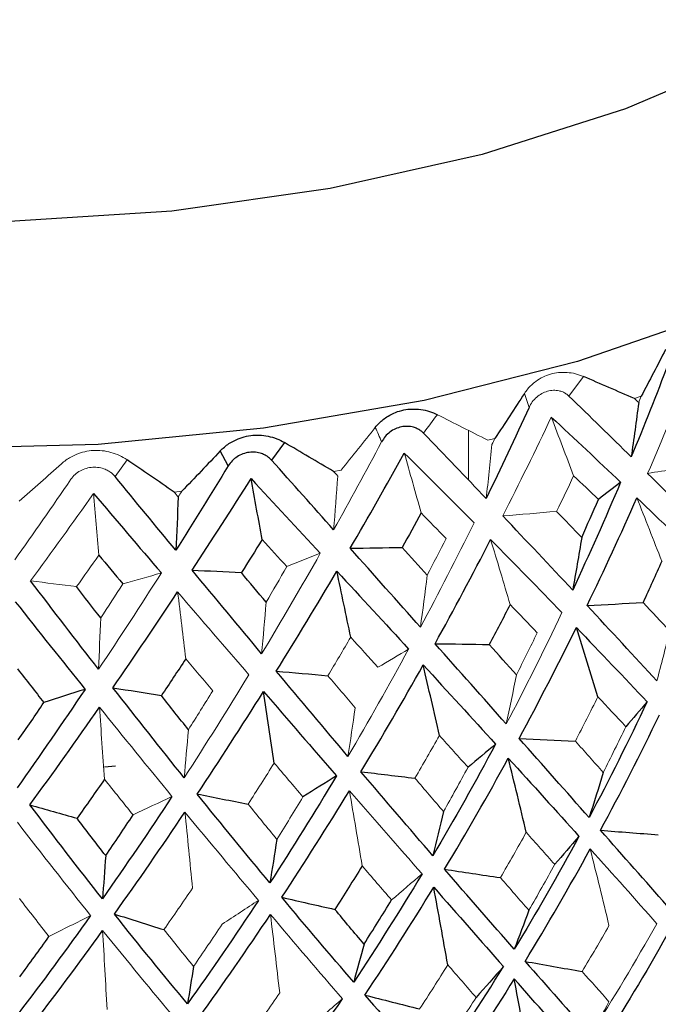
# Paper-space layout '_Isometric' of a CAD drawing. Header units: millimetres. Extents: x -169 to 64, y -14 to 266.
# Tile 13 of 17: x 1 to 11, y 107 to 122. Entities that reach past the tile are written whole.
import ezdxf

# ---------------------------------------------------------------- set-up
doc = ezdxf.new("R2010")
doc.units = ezdxf.units.MM

psp = doc.layouts.new('_Isometric')

# ---------------------------------------------------------------- linework, layer by layer
at = {"color": 144, "linetype": 'Continuous', "lineweight": 18}
for p, q in [((9.585, 116.921), (9.363, 116.624)), ((8.756, 116.45), (8.686, 116.664)), ((10.36, 116.586), (10.463, 116.62)), ((7.831, 115.348), (7.831, 116.102)), ((8.127, 115.953), (8.235, 115.979)), ((2.633, 115.653), (2.452, 115.398)), ((5.779, 115.476), (5.892, 115.495)), ((3.35, 115.163), (3.467, 115.174))]:
    psp.add_line(p, q, dxfattribs=at)
at = {"color": 7, "linetype": 'Continuous', "lineweight": 25}
for p, q in [((5.032, 115.916), (4.835, 115.647)), ((4.174, 115.561), (4.053, 115.788)), ((2.456, 110.991), (2.288, 110.978))]:
    psp.add_line(p, q, dxfattribs=at)
at = {"color": 7, "linetype": 'Continuous', "lineweight": 25, "flags": 128}
psp.add_lwpolyline([(19.386, 123.547), (18.397, 122.271), (17.083, 121.008), (15.51, 119.847), (13.702, 118.807), (11.687, 117.903), (9.494, 117.149), (7.157, 116.556), (4.711, 116.133), (2.195, 115.888), (-0.355, 115.822), (-2.9, 115.938), (-5.401, 116.234), (-7.82, 116.704), (-10.12, 117.343), (-12.267, 118.14), (-14.228, 119.083), (-15.973, 120.159), (-17.476, 121.35), (-18.714, 122.638), (-19.591, 123.873)], dxfattribs=at)
at = {"color": 8, "linetype": 'Continuous', "lineweight": 25, "flags": 128}
psp.add_lwpolyline([(14.019, 122.835), (12.225, 121.842), (10.222, 120.992), (8.044, 120.301), (5.728, 119.78), (3.315, 119.438), (0.844, 119.281), (-1.64, 119.311), (-4.097, 119.528), (-6.484, 119.928), (-8.759, 120.505), (-10.885, 121.248), (-12.825, 122.145), (-14.545, 123.181)], dxfattribs=at)
at = {"color": 7, "linetype": 'Continuous', "lineweight": 25}
for points, knots in [([(11.5, 198.583), (11.494, 199.469), (11.476, 202.021), (11.278, 206.161), (10.833, 210.957), (10.163, 215.626), (9.27, 220.156), (8.155, 224.532), (6.82, 228.739), (5.267, 232.765), (3.504, 236.595), (1.535, 240.218), (-0.631, 243.623), (-2.984, 246.8), (-5.516, 249.743), (-8.216, 252.445), (-11.075, 254.902), (-14.084, 257.113), (-17.234, 259.073), (-20.519, 260.782), (-23.928, 262.238), (-27.456, 263.437), (-31.096, 264.38), (-34.841, 265.063), (-38.687, 265.484), (-42.627, 265.642), (-46.654, 265.532), (-50.759, 265.154), (-54.933, 264.506), (-59.166, 263.588), (-63.445, 262.401), (-67.758, 260.948), (-72.094, 259.233), (-76.438, 257.261), (-80.78, 255.039), (-85.109, 252.574), (-89.412, 249.874), (-93.679, 246.948), (-97.901, 243.805), (-102.069, 240.453), (-106.175, 236.901), (-110.208, 233.159), (-114.163, 229.236), (-118.029, 225.14), (-121.8, 220.883), (-125.468, 216.475), (-129.025, 211.924), (-132.465, 207.242), (-135.778, 202.44), (-138.96, 197.528), (-142.002, 192.516), (-144.899, 187.417), (-147.643, 182.241), (-150.229, 177), (-152.651, 171.705), (-154.903, 166.368), (-156.979, 161), (-158.876, 155.613), (-160.586, 150.218), (-162.107, 144.826), (-163.434, 139.45), (-164.562, 134.1), (-165.488, 128.787), (-166.208, 123.524), (-166.716, 118.322), (-167.012, 113.398), (-167.047, 110.249), (-167.063, 108.778)], [0, 0, 0, 0, 0.008464, 0.024374, 0.040292, 0.056199, 0.07208, 0.087917, 0.103689, 0.119374, 0.13495, 0.150397, 0.165702, 0.180856, 0.19586, 0.210724, 0.225465, 0.240109, 0.254686, 0.269227, 0.283763, 0.298323, 0.312939, 0.327642, 0.342456, 0.357398, 0.37248, 0.387704, 0.403064, 0.418549, 0.434142, 0.449825, 0.465575, 0.481375, 0.497208, 0.513057, 0.528912, 0.544762, 0.560602, 0.576428, 0.592237, 0.608031, 0.623807, 0.639568, 0.655315, 0.671048, 0.68677, 0.702483, 0.718188, 0.733889, 0.749586, 0.765283, 0.78098, 0.796681, 0.812387, 0.8281, 0.843822, 0.859556, 0.875304, 0.891068, 0.906849, 0.92265, 0.938471, 0.954313, 0.970176, 0.986059, 1, 1, 1, 1]), ([(6.414, 116.147), (6.433, 116.168), (6.47, 116.212), (6.535, 116.268), (6.619, 116.326), (6.722, 116.378), (6.847, 116.415), (6.976, 116.43), (7.108, 116.422), (7.239, 116.395), (7.32, 116.358), (7.36, 116.34)], [0, 0, 0, 0, 0.081752, 0.164931, 0.250654, 0.376507, 0.500448, 0.624254, 0.749972, 0.877224, 1, 1, 1, 1]), ([(7.149, 116.058), (7.134, 116.071), (7.105, 116.098), (7.053, 116.128), (6.988, 116.153), (6.906, 116.166), (6.812, 116.157), (6.72, 116.128), (6.636, 116.077), (6.562, 116.011), (6.528, 115.955), (6.51, 115.927)], [0, 0, 0, 0, 0.083196, 0.165851, 0.250211, 0.374779, 0.499889, 0.625105, 0.749882, 0.875577, 1, 1, 1, 1]), ([(4.053, 115.788), (4.073, 115.808), (4.115, 115.849), (4.186, 115.901), (4.276, 115.953), (4.386, 115.998), (4.516, 116.026), (4.649, 116.032), (4.782, 116.015), (4.913, 115.978), (4.993, 115.937), (5.032, 115.916)], [0, 0, 0, 0, 0.0817521, 0.1649313, 0.2506544, 0.3765067, 0.5004479, 0.6242539, 0.7499719, 0.8772243, 1, 1, 1, 1]), ([(4.835, 115.647), (4.82, 115.662), (4.792, 115.691), (4.739, 115.724), (4.673, 115.753), (4.59, 115.772), (4.493, 115.77), (4.397, 115.747), (4.309, 115.702), (4.23, 115.641), (4.193, 115.588), (4.174, 115.561)], [0, 0, 0, 0, 0.083196, 0.165851, 0.250211, 0.374779, 0.499889, 0.625105, 0.749882, 0.875577, 1, 1, 1, 1]), ([(-20.972, 110.873), (-20.976, 110.47), (-20.986, 109.556), (-20.664, 108.146), (-20.079, 106.675), (-19.221, 105.266), (-18.108, 103.929), (-16.743, 102.681), (-15.142, 101.539), (-13.33, 100.521), (-11.335, 99.643), (-9.189, 98.917), (-6.923, 98.349), (-4.568, 97.946), (-2.154, 97.711), (0.287, 97.646), (2.724, 97.751), (5.126, 98.026), (7.462, 98.468), (9.703, 99.073), (11.819, 99.836), (13.783, 100.753), (15.568, 101.815), (17.147, 103.015), (18.49, 104.34), (19.568, 105.77), (20.365, 107.28), (20.84, 108.835), (21.036, 110.039), (20.98, 110.707), (20.968, 110.854)], [0, 0, 0, 0, 0.027164, 0.061745, 0.096454, 0.131707, 0.167724, 0.204488, 0.241797, 0.279398, 0.317081, 0.354718, 0.392279, 0.429767, 0.467199, 0.504602, 0.542006, 0.579435, 0.616916, 0.65448, 0.692158, 0.729971, 0.767923, 0.805975, 0.843959, 0.881618, 0.918632, 0.954768, 0.990045, 1, 1, 1, 1])]:
    psp.add_open_spline(points, degree=3, knots=knots, dxfattribs=at)
for points in [[(10.836, 117.333), (10.714, 117.095), (10.589, 116.857), (10.463, 116.62)], [(10.878, 117.123), (10.696, 116.644), (10.507, 116.168), (10.311, 115.696)], [(10.36, 116.586), (10.102, 116.697), (9.844, 116.808), (9.585, 116.921)], [(8.686, 116.664), (8.538, 116.435), (8.388, 116.207), (8.235, 115.979)], [(10.311, 115.696), (10.002, 116.002), (9.686, 116.311), (9.363, 116.624)], [(8.756, 116.45), (8.543, 115.985), (8.326, 115.523), (8.102, 115.065)], [(10.425, 116.524), (10.389, 116.246), (10.351, 115.969), (10.311, 115.696)], [(9.094, 116.303), (9.455, 115.969), (9.807, 115.638), (10.15, 115.311)], [(5.779, 115.476), (5.53, 115.622), (5.28, 115.768), (5.032, 115.916)], [(4.053, 115.788), (3.859, 115.583), (3.664, 115.378), (3.467, 115.174)], [(6.032, 114.306), (6.311, 114.785), (6.586, 115.268), (6.856, 115.756)], [(3.35, 115.163), (3.11, 115.326), (2.871, 115.489), (2.633, 115.653)], [(4.174, 115.561), (3.91, 115.129), (3.644, 114.7), (3.376, 114.276)], [(5.78, 114.59), (5.469, 114.938), (5.154, 115.291), (4.835, 115.647)], [(3.376, 114.276), (3.07, 114.646), (2.763, 115.02), (2.452, 115.398)], [(9.435, 115.411), (9.562, 115.29), (9.687, 115.17), (9.812, 115.05)], [(11.606, 114.392), (11.269, 114.738), (10.921, 115.09), (10.562, 115.447)], [(3.624, 113.975), (3.926, 114.434), (4.225, 114.898), (4.522, 115.367)], [(4.522, 115.367), (4.879, 114.983), (5.23, 114.604), (5.577, 114.23)], [(4.691, 114.439), (4.635, 114.749), (4.579, 115.058), (4.522, 115.367)], [(10.15, 115.311), (9.916, 114.759), (9.672, 114.212), (9.42, 113.671)], [(10.15, 115.311), (10.038, 115.225), (9.925, 115.137), (9.812, 115.05)], [(2.124, 115.139), (2.471, 114.731), (2.815, 114.329), (3.156, 113.931)], [(3.413, 115.088), (3.401, 114.815), (3.389, 114.544), (3.376, 114.276)], [(9.557, 114.47), (9.643, 114.662), (9.728, 114.856), (9.812, 115.05)], [(9.639, 113.436), (9.901, 113.976), (10.154, 114.522), (10.399, 115.074)], [(7.113, 114.844), (7.017, 114.669), (6.921, 114.494), (6.823, 114.32)], [(9.42, 113.671), (9.074, 114.041), (8.719, 114.417), (8.356, 114.799)], [(9.557, 114.47), (9.431, 114.602), (9.305, 114.735), (9.176, 114.868)], [(4.691, 114.439), (4.586, 114.271), (4.481, 114.103), (4.375, 113.936)], [(4.691, 114.439), (4.817, 114.301), (4.942, 114.164), (5.066, 114.027)], [(7.324, 112.855), (7.613, 113.376), (7.895, 113.904), (8.171, 114.438)], [(9.557, 114.47), (9.513, 114.201), (9.467, 113.935), (9.42, 113.671)], [(2.203, 114.203), (2.326, 114.057), (2.448, 113.91), (2.57, 113.765)], [(6.032, 114.306), (6.296, 114.311), (6.559, 114.316), (6.823, 114.32)], [(7.101, 113.105), (6.752, 113.499), (6.395, 113.899), (6.032, 114.306)], [(7.205, 113.896), (7.079, 114.036), (6.952, 114.178), (6.823, 114.32)], [(10.777, 114.109), (10.683, 113.899), (10.588, 113.689), (10.492, 113.481)], [(4.683, 112.702), (4.335, 113.119), (3.982, 113.544), (3.624, 113.975)], [(3.624, 113.975), (3.874, 113.963), (4.124, 113.95), (4.375, 113.936)], [(4.752, 113.487), (4.627, 113.635), (4.501, 113.785), (4.375, 113.936)], [(4.906, 112.436), (5.217, 112.937), (5.525, 113.444), (5.829, 113.958)], [(5.829, 113.958), (6.2, 113.557), (6.565, 113.162), (6.922, 112.773)], [(6.04, 112.953), (5.97, 113.289), (5.9, 113.624), (5.829, 113.958)], [(2.2, 112.466), (1.857, 112.907), (1.512, 113.355), (1.165, 113.811)], [(2.232, 113.247), (2.11, 113.405), (1.987, 113.563), (1.865, 113.723)], [(2.418, 112.185), (2.749, 112.664), (3.077, 113.149), (3.404, 113.642)], [(0.932, 113.494), (1.289, 113.042), (1.643, 112.597), (1.994, 112.16)], [(8.468, 113.45), (8.363, 113.246), (8.257, 113.044), (8.15, 112.842)], [(9.639, 113.436), (9.923, 113.451), (10.208, 113.466), (10.492, 113.481)], [(10.702, 112.288), (10.358, 112.662), (10.004, 113.045), (9.639, 113.436)], [(10.898, 113.047), (10.764, 113.19), (10.629, 113.335), (10.492, 113.481)], [(8.604, 111.413), (8.903, 111.967), (9.194, 112.53), (9.476, 113.101)], [(9.476, 113.101), (9.847, 112.716), (10.206, 112.339), (10.553, 111.97)], [(9.804, 112.047), (9.696, 112.399), (9.586, 112.751), (9.476, 113.101)], [(8.409, 111.633), (8.056, 112.031), (7.694, 112.439), (7.324, 112.855)], [(7.324, 112.855), (7.599, 112.851), (7.874, 112.847), (8.15, 112.842)], [(8.563, 112.38), (8.427, 112.533), (8.289, 112.687), (8.15, 112.842)], [(3.528, 112.625), (3.404, 112.437), (3.28, 112.25), (3.157, 112.065)], [(0.966, 112.471), (1.1, 112.299), (1.234, 112.127), (1.368, 111.958)], [(5.998, 111.14), (5.64, 111.562), (5.276, 111.994), (4.906, 112.436)], [(4.906, 112.436), (5.168, 112.414), (5.43, 112.391), (5.693, 112.368)], [(6.196, 110.906), (6.518, 111.439), (6.834, 111.981), (7.144, 112.532)], [(7.144, 112.532), (7.52, 112.121), (7.888, 111.72), (8.246, 111.326)], [(7.391, 111.458), (7.309, 111.816), (7.227, 112.175), (7.144, 112.532)], [(1.994, 112.16), (1.651, 111.65), (1.306, 111.151), (0.959, 110.661)], [(1.994, 112.16), (1.786, 112.093), (1.577, 112.025), (1.368, 111.958)], [(3.503, 110.814), (3.145, 111.261), (2.783, 111.718), (2.418, 112.185)], [(2.418, 112.185), (2.664, 112.145), (2.91, 112.105), (3.157, 112.065)], [(3.702, 110.567), (4.042, 111.077), (4.378, 111.597), (4.711, 112.126)], [(4.711, 112.126), (5.089, 111.69), (5.459, 111.262), (5.823, 110.844)], [(4.875, 111.038), (4.821, 111.401), (4.766, 111.764), (4.711, 112.126)], [(0.977, 111.39), (1.107, 111.578), (1.237, 111.767), (1.368, 111.958)], [(3.568, 111.546), (3.431, 111.718), (3.294, 111.891), (3.157, 112.065)], [(10.553, 111.97), (10.271, 111.372), (9.977, 110.785), (9.671, 110.209)], [(10.553, 111.97), (10.446, 111.844), (10.338, 111.718), (10.23, 111.592)], [(1.155, 110.401), (1.508, 110.887), (1.861, 111.383), (2.213, 111.889)], [(9.843, 110.015), (10.153, 110.589), (10.453, 111.174), (10.741, 111.77)], [(9.671, 110.209), (9.325, 110.599), (8.97, 111.001), (8.604, 111.413)], [(8.604, 111.413), (8.889, 111.4), (9.175, 111.386), (9.461, 111.373)], [(8.246, 111.326), (7.937, 110.749), (7.619, 110.183), (7.291, 109.628)], [(8.246, 111.326), (8.107, 111.209), (7.967, 111.091), (7.826, 110.974)], [(7.469, 109.422), (7.801, 109.974), (8.125, 110.538), (8.44, 111.113)], [(8.44, 111.113), (8.81, 110.705), (9.169, 110.308), (9.516, 109.922)], [(8.713, 109.984), (8.623, 110.361), (8.532, 110.737), (8.44, 111.113)], [(7.291, 109.628), (6.933, 110.042), (6.569, 110.468), (6.196, 110.906)], [(6.196, 110.906), (6.47, 110.874), (6.744, 110.841), (7.018, 110.808)], [(9.886, 110.895), (9.816, 110.662), (9.744, 110.434), (9.671, 110.209)], [(2.29, 110.792), (2.151, 110.592), (2.012, 110.394), (1.873, 110.197)], [(5.823, 110.844), (5.491, 110.289), (5.153, 109.745), (4.808, 109.214)], [(5.823, 110.844), (5.654, 110.737), (5.484, 110.631), (5.313, 110.524)], [(4.99, 108.995), (5.339, 109.524), (5.682, 110.065), (6.02, 110.617)], [(3.318, 110.531), (2.969, 109.999), (2.615, 109.479), (2.258, 108.972)], [(4.808, 109.214), (4.444, 109.653), (4.075, 110.104), (3.702, 110.567)], [(3.702, 110.567), (3.96, 110.516), (4.218, 110.465), (4.477, 110.414)], [(2.258, 108.972), (1.892, 109.436), (1.525, 109.912), (1.155, 110.401)], [(1.155, 110.401), (1.394, 110.333), (1.633, 110.265), (1.873, 110.197)], [(2.441, 108.74), (2.802, 109.245), (3.161, 109.762), (3.516, 110.291)], [(7.453, 110.301), (7.4, 110.073), (7.346, 109.848), (7.291, 109.628)], [(2.309, 109.629), (2.164, 109.817), (2.018, 110.006), (1.873, 110.197)], [(2.309, 109.629), (2.448, 109.834), (2.587, 110.04), (2.726, 110.248)], [(10.856, 108.87), (10.53, 109.238), (10.192, 109.62), (9.843, 110.015)], [(9.843, 110.015), (10.136, 109.992), (10.43, 109.969), (10.724, 109.947)], [(4.915, 109.877), (4.88, 109.652), (4.845, 109.431), (4.808, 109.214)], [(9.516, 109.922), (9.199, 109.336), (8.87, 108.764), (8.53, 108.206)], [(9.516, 109.922), (9.394, 109.78), (9.271, 109.638), (9.147, 109.497)], [(8.694, 108.02), (9.036, 108.577), (9.367, 109.147), (9.688, 109.731)], [(2.309, 109.629), (2.292, 109.406), (2.276, 109.187), (2.258, 108.972)], [(6.215, 109.473), (6.077, 109.25), (5.938, 109.03), (5.798, 108.811)], [(8.53, 108.206), (8.185, 108.597), (7.832, 109.003), (7.469, 109.422)], [(7.469, 109.422), (7.752, 109.379), (8.036, 109.337), (8.32, 109.295)], [(7.126, 109.352), (6.787, 108.789), (6.44, 108.24), (6.085, 107.705)], [(6.256, 107.507), (6.612, 108.041), (6.962, 108.588), (7.304, 109.149)], [(7.304, 109.149), (7.668, 108.733), (8.022, 108.33), (8.366, 107.94)], [(7.518, 107.967), (7.448, 108.361), (7.376, 108.755), (7.304, 109.149)], [(4.635, 108.949), (4.28, 108.41), (3.92, 107.885), (3.554, 107.375)], [(6.085, 107.705), (5.726, 108.121), (5.361, 108.551), (4.99, 108.995)], [(4.99, 108.995), (5.259, 108.933), (5.528, 108.872), (5.798, 108.811)], [(6.243, 108.283), (6.384, 108.505), (6.524, 108.729), (6.662, 108.955)], [(6.243, 108.283), (6.095, 108.457), (5.947, 108.633), (5.798, 108.811)], [(8.752, 108.797), (8.679, 108.596), (8.605, 108.399), (8.53, 108.206)], [(2.079, 108.719), (1.713, 108.204), (1.345, 107.705), (0.973, 107.22)], [(3.554, 107.375), (3.186, 107.815), (2.815, 108.27), (2.441, 108.74)], [(2.441, 108.74), (2.692, 108.661), (2.944, 108.582), (3.195, 108.503)], [(3.729, 107.165), (4.096, 107.674), (4.459, 108.197), (4.817, 108.734)], [(1.151, 106.998), (1.523, 107.482), (1.893, 107.979), (2.262, 108.491)], [(0.999, 107.785), (1.148, 107.987), (1.297, 108.192), (1.445, 108.398)], [(10.856, 108.418), (10.53, 107.842), (10.192, 107.28), (9.843, 106.733)], [(6.243, 108.283), (6.191, 108.086), (6.138, 107.894), (6.085, 107.705)], [(3.646, 107.944), (3.616, 107.75), (3.585, 107.56), (3.554, 107.375)], [(7.304, 106.322), (7.668, 106.846), (8.022, 107.385), (8.366, 107.94)], [(8.366, 107.94), (8.228, 107.784), (8.089, 107.628), (7.95, 107.472)], [(8.694, 108.02), (9.036, 107.633), (9.367, 107.261), (9.688, 106.905)], [(8.694, 108.02), (8.984, 107.968), (9.275, 107.917), (9.565, 107.866)], [(8.53, 107.754), (8.185, 107.201), (7.832, 106.663), (7.469, 106.14)], [(9.516, 106.64), (9.199, 106.997), (8.87, 107.368), (8.53, 107.754)], [(8.752, 106.558), (8.679, 106.956), (8.605, 107.355), (8.53, 107.754)], [(4.817, 105.907), (5.19, 106.406), (5.556, 106.92), (5.914, 107.45)], [(6.256, 107.507), (6.612, 107.097), (6.962, 106.702), (7.304, 106.322)], [(6.256, 107.507), (6.533, 107.437), (6.811, 107.366), (7.089, 107.296)]]:
    psp.add_open_spline(points, degree=3, dxfattribs=at)
at = {"color": 144, "linetype": 'Continuous', "lineweight": 18}
for points, knots in [([(8.686, 116.664), (8.702, 116.687), (8.734, 116.733), (8.793, 116.793), (8.868, 116.857), (8.964, 116.916), (9.082, 116.961), (9.206, 116.985), (9.335, 116.985), (9.463, 116.967), (9.545, 116.936), (9.585, 116.921)], [0, 0, 0, 0, 0.081752, 0.164931, 0.250654, 0.376507, 0.500448, 0.624254, 0.749972, 0.877224, 1, 1, 1, 1]), ([(9.363, 116.624), (9.348, 116.636), (9.32, 116.661), (9.268, 116.688), (9.204, 116.708), (9.126, 116.715), (9.036, 116.7), (8.949, 116.664), (8.87, 116.609), (8.802, 116.537), (8.771, 116.479), (8.756, 116.45)], [0, 0, 0, 0, 0.083196, 0.165851, 0.250211, 0.374779, 0.499889, 0.625105, 0.749882, 0.875577, 1, 1, 1, 1]), ([(1.634, 115.593), (1.657, 115.612), (1.702, 115.65), (1.778, 115.697), (1.873, 115.742), (1.988, 115.78), (2.121, 115.799), (2.256, 115.796), (2.389, 115.769), (2.518, 115.724), (2.595, 115.677), (2.633, 115.653)], [0, 0, 0, 0, 0.081752, 0.164931, 0.250654, 0.376507, 0.500448, 0.624254, 0.749972, 0.877224, 1, 1, 1, 1]), ([(2.452, 115.398), (2.438, 115.413), (2.411, 115.444), (2.359, 115.481), (2.292, 115.515), (2.209, 115.539), (2.11, 115.543), (2.013, 115.527), (1.921, 115.489), (1.839, 115.433), (1.799, 115.382), (1.779, 115.357)], [0, 0, 0, 0, 0.0831956, 0.1658512, 0.2502114, 0.3747786, 0.4998885, 0.625105, 0.7498817, 0.8755772, 1, 1, 1, 1])]:
    psp.add_open_spline(points, degree=3, knots=knots, dxfattribs=at)
for points in [[(10.562, 115.447), (10.784, 115.96), (10.999, 116.477), (11.205, 116.998)], [(10.425, 116.524), (10.403, 116.545), (10.382, 116.565), (10.36, 116.586)], [(10.425, 116.524), (10.437, 116.556), (10.45, 116.588), (10.463, 116.62)], [(7.149, 116.058), (7.219, 116.152), (7.289, 116.246), (7.36, 116.34)], [(8.127, 115.953), (7.871, 116.081), (7.616, 116.21), (7.36, 116.34)], [(8.356, 114.799), (8.608, 115.296), (8.855, 115.797), (9.094, 116.303)], [(9.435, 115.411), (9.322, 115.709), (9.209, 116.006), (9.094, 116.303)], [(6.414, 116.147), (6.242, 115.929), (6.068, 115.712), (5.892, 115.495)], [(6.414, 116.147), (6.447, 116.073), (6.479, 116), (6.51, 115.927)], [(8.102, 115.065), (7.79, 115.392), (7.472, 115.723), (7.149, 116.058)], [(8.191, 115.886), (8.206, 115.917), (8.221, 115.948), (8.235, 115.979)], [(6.51, 115.927), (6.271, 115.477), (6.027, 115.031), (5.78, 114.59)], [(8.191, 115.886), (8.163, 115.61), (8.134, 115.336), (8.102, 115.065)], [(6.856, 115.756), (7.218, 115.397), (7.572, 115.043), (7.919, 114.692)], [(7.113, 114.844), (7.028, 115.149), (6.942, 115.453), (6.856, 115.756)], [(1.634, 115.593), (1.422, 115.402), (1.208, 115.211), (0.992, 115.022)], [(10.562, 115.447), (10.841, 115.489), (11.121, 115.531), (11.401, 115.573)], [(5.843, 115.406), (5.822, 115.429), (5.8, 115.453), (5.779, 115.476)], [(5.843, 115.406), (5.823, 115.131), (5.802, 114.859), (5.78, 114.59)], [(9.435, 115.411), (9.35, 115.229), (9.264, 115.049), (9.176, 114.868)], [(1.779, 115.357), (1.495, 114.943), (1.21, 114.534), (0.924, 114.129)], [(1.165, 113.811), (1.485, 114.249), (1.805, 114.691), (2.124, 115.139)], [(2.203, 114.203), (2.177, 114.516), (2.15, 114.828), (2.124, 115.139)], [(3.413, 115.088), (3.392, 115.113), (3.371, 115.138), (3.35, 115.163)], [(3.413, 115.088), (3.431, 115.117), (3.449, 115.146), (3.467, 115.174)], [(10.399, 115.074), (10.765, 114.723), (11.119, 114.378), (11.463, 114.037)], [(10.777, 114.109), (10.652, 114.432), (10.526, 114.753), (10.399, 115.074)], [(7.113, 114.844), (7.24, 114.714), (7.366, 114.585), (7.492, 114.457)], [(8.356, 114.799), (8.629, 114.822), (8.903, 114.845), (9.176, 114.868)], [(7.919, 114.692), (7.653, 114.157), (7.381, 113.628), (7.101, 113.105)], [(7.205, 113.896), (7.301, 114.082), (7.397, 114.269), (7.492, 114.457)], [(8.171, 114.438), (8.542, 114.062), (8.905, 113.692), (9.257, 113.327)], [(8.468, 113.45), (8.37, 113.78), (8.271, 114.109), (8.171, 114.438)], [(2.203, 114.203), (2.091, 114.042), (1.978, 113.882), (1.865, 113.723)], [(5.577, 114.23), (5.284, 113.714), (4.986, 113.204), (4.683, 112.702)], [(5.577, 114.23), (5.407, 114.163), (5.237, 114.095), (5.066, 114.027)], [(3.156, 113.931), (2.84, 113.435), (2.521, 112.947), (2.2, 112.466)], [(3.156, 113.931), (2.961, 113.876), (2.766, 113.821), (2.57, 113.765)], [(4.752, 113.487), (4.857, 113.665), (4.962, 113.845), (5.066, 114.027)], [(7.205, 113.896), (7.172, 113.63), (7.137, 113.366), (7.101, 113.105)], [(1.165, 113.811), (1.398, 113.782), (1.631, 113.752), (1.865, 113.723)], [(2.232, 113.247), (2.345, 113.419), (2.457, 113.591), (2.57, 113.765)], [(3.404, 113.642), (3.771, 113.215), (4.133, 112.795), (4.49, 112.382)], [(3.528, 112.625), (3.487, 112.965), (3.446, 113.304), (3.404, 113.642)], [(4.752, 113.487), (4.73, 113.222), (4.707, 112.96), (4.683, 112.702)], [(8.468, 113.45), (8.607, 113.306), (8.744, 113.163), (8.88, 113.021)], [(9.257, 113.327), (8.984, 112.754), (8.701, 112.189), (8.409, 111.633)], [(2.232, 113.247), (2.222, 112.984), (2.211, 112.723), (2.2, 112.466)], [(8.563, 112.38), (8.67, 112.592), (8.776, 112.806), (8.88, 113.021)], [(10.898, 113.047), (10.835, 112.791), (10.769, 112.538), (10.702, 112.288)], [(6.04, 112.953), (5.925, 112.757), (5.809, 112.562), (5.693, 112.368)], [(6.04, 112.953), (6.18, 112.799), (6.318, 112.647), (6.455, 112.495)], [(6.922, 112.773), (6.621, 112.219), (6.313, 111.675), (5.998, 111.14)], [(6.922, 112.773), (6.767, 112.681), (6.611, 112.588), (6.455, 112.495)], [(3.528, 112.625), (3.666, 112.462), (3.803, 112.3), (3.939, 112.139)], [(4.49, 112.382), (4.165, 111.85), (3.837, 111.327), (3.503, 110.814)], [(6.108, 111.878), (5.971, 112.04), (5.833, 112.203), (5.693, 112.368)], [(8.563, 112.38), (8.514, 112.128), (8.462, 111.879), (8.409, 111.633)], [(3.568, 111.546), (3.692, 111.742), (3.816, 111.94), (3.939, 112.139)], [(9.804, 112.047), (9.691, 111.821), (9.577, 111.596), (9.461, 111.373)], [(9.804, 112.047), (9.948, 111.894), (10.09, 111.742), (10.23, 111.592)], [(2.213, 111.889), (2.585, 111.427), (2.954, 110.974), (3.318, 110.531)], [(2.29, 110.792), (2.264, 111.158), (2.239, 111.524), (2.213, 111.889)], [(6.108, 111.878), (6.073, 111.628), (6.036, 111.382), (5.998, 111.14)], [(3.568, 111.546), (3.547, 111.298), (3.526, 111.054), (3.503, 110.814)], [(9.886, 110.895), (10.002, 111.126), (10.117, 111.358), (10.23, 111.592)], [(7.391, 111.458), (7.268, 111.24), (7.143, 111.023), (7.018, 110.808)], [(7.391, 111.458), (7.538, 111.295), (7.683, 111.134), (7.826, 110.974)], [(9.886, 110.895), (9.746, 111.052), (9.604, 111.212), (9.461, 111.373)], [(4.875, 111.038), (4.742, 110.828), (4.61, 110.62), (4.477, 110.414)], [(4.875, 111.038), (5.022, 110.865), (5.168, 110.693), (5.313, 110.524)], [(7.453, 110.301), (7.579, 110.523), (7.703, 110.748), (7.826, 110.974)], [(2.29, 110.792), (2.436, 110.609), (2.581, 110.428), (2.726, 110.248)], [(7.453, 110.301), (7.309, 110.468), (7.164, 110.637), (7.018, 110.808)], [(6.02, 110.617), (6.398, 110.184), (6.766, 109.762), (7.126, 109.352)], [(6.215, 109.473), (6.151, 109.855), (6.086, 110.236), (6.02, 110.617)], [(3.318, 110.531), (3.121, 110.437), (2.924, 110.343), (2.726, 110.248)], [(4.915, 109.877), (5.049, 110.091), (5.182, 110.306), (5.313, 110.524)], [(3.516, 110.291), (3.895, 109.832), (4.268, 109.384), (4.635, 108.949)], [(3.63, 109.135), (3.593, 109.521), (3.555, 109.906), (3.516, 110.291)], [(4.915, 109.877), (4.77, 110.054), (4.624, 110.233), (4.477, 110.414)], [(0.963, 110.137), (1.338, 109.652), (1.71, 109.18), (2.079, 108.719)], [(8.713, 109.984), (8.583, 109.752), (8.452, 109.523), (8.32, 109.295)], [(8.713, 109.984), (8.859, 109.82), (9.004, 109.657), (9.147, 109.497)], [(9.688, 109.731), (10.039, 109.339), (10.377, 108.96), (10.701, 108.593)], [(9.973, 108.566), (9.879, 108.955), (9.784, 109.343), (9.688, 109.731)], [(6.215, 109.473), (6.365, 109.298), (6.514, 109.126), (6.662, 108.955)], [(8.752, 108.797), (8.886, 109.028), (9.018, 109.262), (9.147, 109.497)], [(7.126, 109.352), (6.972, 109.219), (6.817, 109.087), (6.662, 108.955)], [(8.752, 108.797), (8.609, 108.961), (8.465, 109.127), (8.32, 109.295)], [(3.63, 109.135), (3.486, 108.923), (3.341, 108.712), (3.195, 108.503)], [(0.994, 108.977), (1.145, 108.782), (1.295, 108.589), (1.445, 108.398)], [(4.635, 108.949), (4.451, 108.828), (4.267, 108.707), (4.082, 108.587)], [(2.079, 108.719), (1.869, 108.612), (1.657, 108.505), (1.445, 108.398)], [(4.817, 108.734), (5.19, 108.292), (5.556, 107.865), (5.914, 107.45)], [(4.958, 107.54), (4.912, 107.938), (4.865, 108.336), (4.817, 108.734)], [(2.262, 108.491), (2.639, 108.024), (3.011, 107.571), (3.379, 107.132)], [(2.329, 107.29), (2.307, 107.69), (2.285, 108.091), (2.262, 108.491)], [(3.646, 107.944), (3.496, 108.128), (3.346, 108.315), (3.195, 108.503)], [(3.646, 107.944), (3.793, 108.157), (3.938, 108.371), (4.082, 108.587)], [(9.973, 108.566), (9.839, 108.331), (9.703, 108.098), (9.565, 107.866)], [(9.688, 106.905), (10.039, 107.453), (10.377, 108.016), (10.701, 108.593)], [(7.518, 107.967), (7.377, 107.741), (7.234, 107.518), (7.089, 107.296)], [(7.518, 107.967), (7.663, 107.8), (7.807, 107.635), (7.95, 107.472)], [(9.973, 107.405), (9.839, 107.556), (9.703, 107.71), (9.565, 107.866)], [(4.958, 107.54), (4.811, 107.324), (4.663, 107.11), (4.514, 106.898)], [(5.914, 107.45), (5.745, 107.305), (5.575, 107.16), (5.404, 107.015)], [(7.518, 106.805), (7.663, 107.025), (7.807, 107.247), (7.95, 107.472)], [(9.973, 107.405), (9.879, 107.234), (9.784, 107.067), (9.688, 106.905)]]:
    psp.add_open_spline(points, degree=3, dxfattribs=at)

doc.saveas('drawing.dxf')
